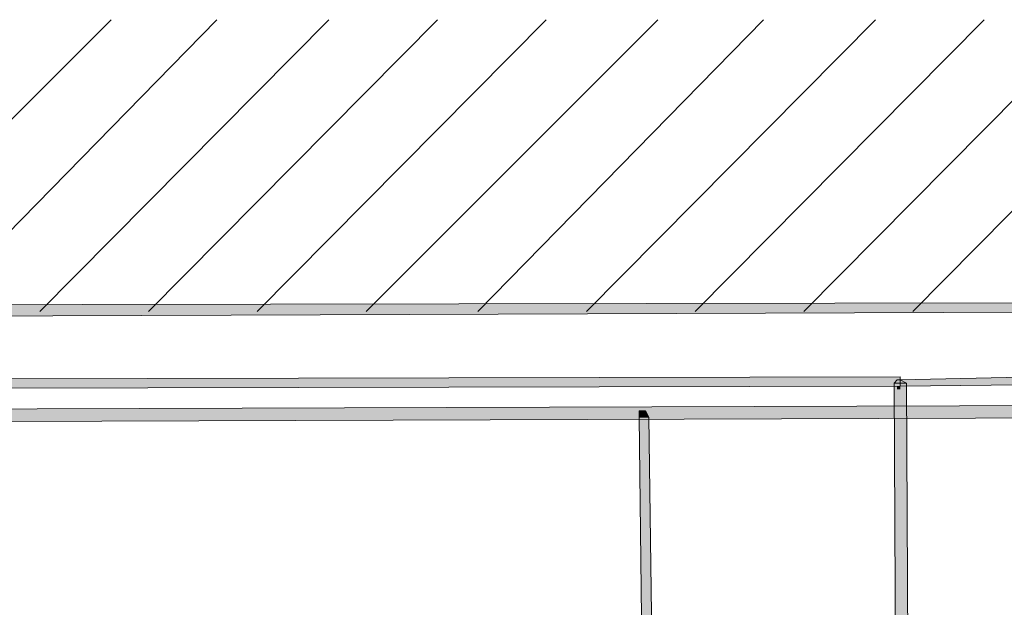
# Model space of a CAD drawing. Header units: millimetres. Extents: x -27 to 2301, y -256 to 766.
# Tile 27 of 97: x 155.71 to 165.91, y 102.49 to 108.58. Entities that reach past the tile are written whole.
import ezdxf

# ---------------------------------------------------------------- set-up
doc = ezdxf.new("R2010")
doc.units = ezdxf.units.MM
doc.layers.add('SIV-ONDERGROND-ALG', color=251, linetype='Continuous')

msp = doc.modelspace()

# ---------------------------------------------------------------- hatches: boundary and pattern name
at = {"layer": 'SIV-ONDERGROND-ALG'}
h = msp.add_hatch(color=256, dxfattribs=at)
h.dxf.hatch_style = 2
h.paths.add_polyline_path([(150.52, 105.553), (150.52, 105.489), (168.05, 105.553), (168.05, 105.649), (150.52, 105.617)])
h = msp.add_hatch(color=256, dxfattribs=at)
h.dxf.hatch_style = 2
h.paths.add_polyline_path([(150.809, 104.781), (150.809, 104.749), (164.833, 104.781), (164.833, 104.877), (150.809, 104.845)])
h = msp.add_hatch(color=256, dxfattribs=at)
h.dxf.hatch_style = 2
h.paths.add_polyline_path([(164.769, 104.813), (164.801, 104.845), (164.833, 104.845), (164.898, 104.813), (164.833, 104.813)])
h = msp.add_hatch(color=256, dxfattribs=at)
h.dxf.hatch_style = 2
h.paths.add_polyline_path([(164.833, 104.813), (164.833, 104.781), (167.664, 104.813), (167.664, 104.91), (164.833, 104.845)])
h = msp.add_hatch(color=256, dxfattribs=at)
h.dxf.hatch_style = 2
h.paths.add_polyline_path([(164.833, 104.813), (164.769, 104.813), (164.833, 91.883), (164.962, 91.883), (164.898, 104.813)])
h = msp.add_hatch(color=256, dxfattribs=at)
h.dxf.hatch_style = 2
h.paths.add_polyline_path([(164.801, 104.781), (164.833, 104.781), (164.833, 104.749), (164.801, 104.749)])
h = msp.add_hatch(color=256, dxfattribs=at)
h.dxf.hatch_style = 2
h.paths.add_polyline_path([(168.629, 104.524), (168.629, 104.588), (149.523, 104.524), (149.523, 104.395), (168.629, 104.459)])
h = msp.add_hatch(color=256, dxfattribs=at)
h.dxf.hatch_style = 2
h.paths.add_polyline_path([(162.131, 104.459), (162.131, 104.524), (162.196, 104.524), (162.228, 104.459), (162.164, 104.459)])
h = msp.add_hatch(color=256, dxfattribs=at)
h.dxf.hatch_style = 2
h.paths.add_polyline_path([(162.164, 104.459), (162.131, 104.459), (162.324, 87.894), (162.453, 87.894), (162.228, 104.459)])

# ---------------------------------------------------------------- linework, layer by layer
at = {"layer": 'SIV-ONDERGROND-ALG', "lineweight": 25}
for points in [[(153.64, 105.553), (156.663, 108.576)], [(154.798, 105.553), (157.757, 108.576)], [(155.923, 105.553), (158.915, 108.576)], [(157.049, 105.553), (160.041, 108.576)], [(158.175, 105.553), (161.166, 108.576)], [(159.301, 105.553), (162.324, 108.576)], [(160.459, 105.553), (163.418, 108.576)], [(161.585, 105.553), (164.576, 108.576)], [(162.71, 105.553), (165.702, 108.576)], [(163.836, 105.553), (166.827, 108.576)], [(164.962, 105.553), (167.953, 108.576)]]:
    msp.add_lwpolyline(points, dxfattribs=at)
at = {"layer": 'SIV-ONDERGROND-ALG', "lineweight": 5}
for points in [[(150.52, 105.553), (150.52, 105.489), (168.05, 105.553), (168.05, 105.649), (150.52, 105.617), (150.52, 105.553)], [(150.809, 104.781), (150.809, 104.749), (164.833, 104.781), (164.833, 104.877), (150.809, 104.845), (150.809, 104.781)], [(164.769, 104.813), (164.801, 104.845), (164.833, 104.845), (164.898, 104.813)], [(164.833, 104.813), (164.833, 104.781), (167.664, 104.813), (167.664, 104.91), (164.833, 104.845), (164.833, 104.813)], [(164.833, 104.813), (164.769, 104.813), (164.833, 91.883), (164.962, 91.883), (164.898, 104.813), (164.833, 104.813)], [(168.629, 104.524), (168.629, 104.588), (149.523, 104.524), (149.523, 104.395), (168.629, 104.459), (168.629, 104.524)], [(162.131, 104.459), (162.131, 104.524), (162.196, 104.524), (162.228, 104.459)], [(162.164, 104.459), (162.131, 104.459), (162.324, 87.894), (162.453, 87.894), (162.228, 104.459), (162.164, 104.459)]]:
    msp.add_lwpolyline(points, dxfattribs=at)

doc.saveas('drawing.dxf')
